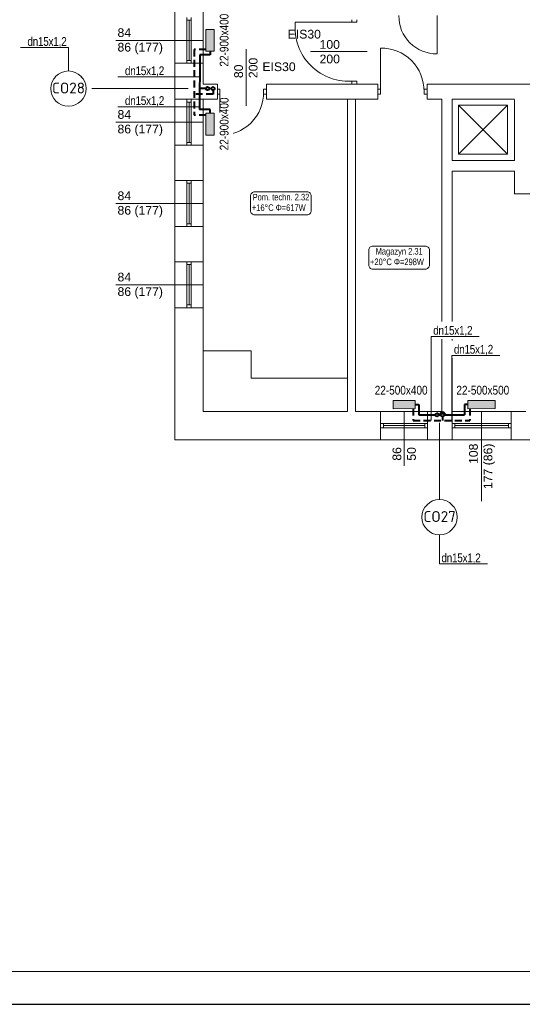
# Model space of a CAD drawing. Header units: millimetres. Extents: x -2390 to 43572, y -15084 to -12114.
# Tile 42 of 52: x 30073 to 30994, y -15084 to -13279. Entities that reach past the tile are written whole.
import ezdxf
from ezdxf import colors
from ezdxf.entities.mleader import LeaderData, LeaderLine
from ezdxf.enums import TextEntityAlignment as Align
from ezdxf.math import Vec2, Vec3

# ---------------------------------------------------------------- set-up
doc = ezdxf.new("R2010")
doc.units = ezdxf.units.MM
doc.linetypes.add('DASHED', pattern=[1.905, 1.27, -0.635])
for name, color, linetype, lineweight in [('IS-Działka (powrotna)', 5, 'DASHED', 40), ('IS-Działka (zasilająca)', 1, 'Continuous', 40), ('IS-Grzejnik', 7, 'Continuous', 5), ('IS-Grzejnik_etykieta', 7, 'Continuous', 5), ('IS-opis', 7, 'Continuous', 25), ('IS-ramka', 7, 'Continuous', 15), ('opisy', 5, 'Continuous', 5), ('stolarka', 3, 'Continuous', 9), ('wymiary', 6, 'Continuous', 5), ('ściany nośne', 1, 'Continuous', 25)]:
    doc.layers.add(name, color=color, linetype=linetype, lineweight=lineweight)
doc.layers.add('IS-pomocnicze', color=2, linetype='Continuous', plot=False)
doc.layers.add('IS-Room (Automatic)', color=7, linetype='Continuous', lineweight=5, true_color=0x000000)
doc.styles.add('Arial_Narrow_____', font='ARIALN.TTF')
doc.styles.get("Standard").update_dxf_attribs({"font": 'arial.ttf'})
doc.styles.add('TABELKA', font='romans.shx', dxfattribs={"width": 0.9})

# ---------------------------------------------------------------- blocks, each defined once
blk = doc.blocks.new('_None')

msp = doc.modelspace()

# ---------------------------------------------------------------- hatches: boundary and pattern name
at = {"layer": 'IS-Grzejnik', "transparency": 33554687, "extrusion": (0, 0, -1)}
for points in [[(-30429.4, -13297.1), (-30429.4, -13337.1), (-30414.2, -13337.1), (-30414.2, -13297.1)], [(-30429.4, -13450.6), (-30429.4, -13490.6), (-30414.2, -13490.6), (-30414.2, -13450.6)], [(-30797.2, -13992.1), (-30757.2, -13992.2), (-30757.2, -13977), (-30797.2, -13977)], [(-30944.2, -13992.1), (-30894.2, -13992.2), (-30894.2, -13977), (-30944.2, -13977)]]:
    msp.add_hatch(color=256, dxfattribs=at).paths.add_polyline_path(points)

# ---------------------------------------------------------------- linework, layer by layer
at = {"layer": 'IS-Działka (powrotna)', "ltscale": 10}
for p, q in [((30414.2, -13333.7), (30392.6, -13333.7)), ((30392.6, -13333.7), (30392.6, -13454)), ((30414.2, -13454), (30392.6, -13454)), ((30793.9, -13992.1), (30793.9, -14013.7)), ((30897.6, -13992.2), (30897.6, -14013.8)), ((30793.9, -14013.8), (30897.6, -14013.8)), ((30847.5, -14006.7), (30847.5, -14013.8))]:
    msp.add_line(p, q, dxfattribs=at)
at = {"layer": 'IS-Działka (powrotna)', "ltscale": 80}
msp.add_circle((30847.5, -14003.7), 3, dxfattribs=at)
at = {"layer": 'IS-Działka (zasilająca)'}
for p, q in [((30421.8, -13337.1), (30421.8, -13343.7)), ((30402.7, -13343.7), (30402.6, -13444)), ((30421.8, -13343.7), (30402.7, -13343.7)), ((30414.1, -13405.5), (30402.7, -13405.5)), ((30421.8, -13444), (30402.6, -13444)), ((30421.8, -13450.6), (30421.8, -13444)), ((30797.2, -13984.6), (30803.9, -13984.6)), ((30803.9, -13984.6), (30803.9, -14003.7)), ((30894.2, -13984.6), (30887.6, -13984.6)), ((30887.6, -13984.6), (30887.6, -14003.7)), ((30803.9, -14003.7), (30834.3, -14003.7)), ((30840.5, -14003.7), (30842.5, -14003.7)), ((30852.5, -14003.7), (30887.6, -14003.7))]:
    msp.add_line(p, q, dxfattribs=at)
for centre in [(30417.1, -13405.5), (30837.5, -14003.7)]:
    msp.add_circle(centre, 3, dxfattribs=at)
msp.add_arc((30847.5, -14003.7), 5, 359.9992, 180.0013, dxfattribs=at)
at = {"layer": 'IS-Grzejnik', "extrusion": (0, 0, -1)}
for points in [[(-30429.4, -13297.1), (-30429.4, -13337.1), (-30414.2, -13337.1), (-30414.2, -13297.1)], [(-30429.4, -13450.6), (-30429.4, -13490.6), (-30414.2, -13490.6), (-30414.2, -13450.6)], [(-30797.2, -13992.1), (-30757.2, -13992.2), (-30757.2, -13977), (-30797.2, -13977)], [(-30944.2, -13992.1), (-30894.2, -13992.2), (-30894.2, -13977), (-30944.2, -13977)]]:
    msp.add_lwpolyline(points, close=True, dxfattribs=at)
at = {"layer": 'IS-pomocnicze', "transparency": 33554687}
msp.add_lwpolyline([(29245.3, -15084), (35245.3, -15084), (35245.3, -12114), (29245.3, -12114), (29245.3, -15084)], dxfattribs=at)
at = {"layer": 'IS-ramka', "transparency": 33554687}
msp.add_lwpolyline([(29305.3, -15024), (35185.3, -15024), (35185.3, -12174), (29305.3, -12174)], close=True, dxfattribs=at)
at = {"layer": 'IS-Room (Automatic)'}
for points in [[(30503.4, -13636.9), (30599.6, -13636.9, 0.414214), (30607.1, -13629.4), (30607.1, -13602.3, 0.414214), (30599.6, -13594.8), (30503.4, -13594.8, 0.414214), (30495.9, -13602.3), (30495.9, -13629.4, 0.414214)], [(30720, -13736.3), (30816.2, -13736.3, 0.414214), (30823.7, -13728.8), (30823.7, -13701.6, 0.414214), (30816.2, -13694.1), (30720, -13694.1, 0.414214), (30712.5, -13701.6), (30712.5, -13728.8, 0.414214)]]:
    msp.add_lwpolyline(points, format="xyb", close=True, dxfattribs=at)
at = {"layer": 'opisy', "color": 252, "lineweight": 0}
for p, q in [((30681.3, -13283.7), (30681.3, -13279.2)), ((30690.3, -13283.7), (30690.3, -13279.2)), ((30685.8, -13283.7), (30577.8, -13283.7)), ((30690.3, -13283.7), (30681.3, -13283.7)), ((30248.9, -13317.1), (30409.2, -13317.1)), ((30488, -13437.1), (30488, -13333.4)), ((30709.6, -13337.6), (30605.9, -13337.6)), ((30681.3, -13391.6), (30681.3, -13397.1)), ((30690.3, -13391.6), (30681.3, -13391.6)), ((30690.3, -13391.6), (30690.3, -13397.1)), ((30248.9, -13467.1), (30409.2, -13467.1)), ((30248.9, -13616.1), (30409.2, -13616.1)), ((30248.9, -13765.1), (30409.2, -13765.1)), ((30777.2, -14097.2), (30777.2, -13997.2)), ((30919.2, -13997.2), (30919.2, -14161.7))]:
    msp.add_line(p, q, dxfattribs=at)
msp.add_lwpolyline([(30577.8, -13283.7, 0.473921), (30685.8, -13391.6)], format="xyb", dxfattribs=at)
at = {"layer": 'stolarka', "color": 252, "lineweight": 0}
for p, q in [((30379.2, -13280.1), (30379.2, -13275.1)), ((30387.2, -13280.1), (30379.2, -13280.1)), ((30379.2, -13280.1), (30379.2, -13354.1)), ((30383.2, -13280.1), (30383.2, -13354.1)), ((30387.2, -13275.1), (30387.2, -13280.1)), ((30387.2, -13280.1), (30387.2, -13354.1)), ((30837.7, -13271.7), (30837.7, -13341.7)), ((30733.7, -13411.1), (30733.7, -13331.1)), ((30387.2, -13354.1), (30379.2, -13354.1)), ((30379.2, -13354.1), (30379.2, -13359.1)), ((30387.2, -13359.1), (30387.2, -13354.1)), ((30439.7, -13406.6), (30435.2, -13406.6)), ((30439.7, -13406.6), (30439.7, -13415.6)), ((30519.7, -13406.6), (30519.7, -13415.6)), ((30519.7, -13406.6), (30525.2, -13406.6)), ((30733.7, -13406.6), (30729.2, -13406.6)), ((30733.7, -13406.6), (30733.7, -13415.6)), ((30813.7, -13406.6), (30813.7, -13415.6)), ((30813.7, -13406.6), (30819.2, -13406.6)), ((30379.2, -13430.1), (30379.2, -13425.1)), ((30387.2, -13425.1), (30387.2, -13430.1)), ((30439.7, -13415.6), (30435.2, -13415.6)), ((30439.7, -13411.1), (30439.7, -13491.1)), ((30519.7, -13415.6), (30525.2, -13415.6)), ((30733.7, -13415.6), (30729.2, -13415.6)), ((30813.7, -13415.6), (30819.2, -13415.6)), ((30387.2, -13430.1), (30379.2, -13430.1)), ((30379.2, -13430.1), (30379.2, -13504.1)), ((30383.2, -13430.1), (30383.2, -13504.1)), ((30387.2, -13430.1), (30387.2, -13504.1)), ((30387.2, -13504.1), (30379.2, -13504.1)), ((30379.2, -13504.1), (30379.2, -13509.1)), ((30387.2, -13509.1), (30387.2, -13504.1)), ((30379.2, -13579.1), (30379.2, -13574.1)), ((30387.2, -13579.1), (30379.2, -13579.1)), ((30379.2, -13579.1), (30379.2, -13653.1)), ((30383.2, -13579.1), (30383.2, -13653.1)), ((30387.2, -13574.1), (30387.2, -13579.1)), ((30387.2, -13579.1), (30387.2, -13653.1)), ((30387.2, -13653.1), (30379.2, -13653.1)), ((30379.2, -13653.1), (30379.2, -13658.1)), ((30387.2, -13658.1), (30387.2, -13653.1)), ((30379.2, -13728.1), (30379.2, -13723.1)), ((30387.2, -13728.1), (30379.2, -13728.1)), ((30379.2, -13728.1), (30379.2, -13802.1)), ((30383.2, -13728.1), (30383.2, -13802.1)), ((30387.2, -13723.1), (30387.2, -13728.1)), ((30387.2, -13728.1), (30387.2, -13802.1)), ((30387.2, -13802.1), (30379.2, -13802.1)), ((30379.2, -13802.1), (30379.2, -13807.1)), ((30387.2, -13807.1), (30387.2, -13802.1)), ((30734.2, -14019.2), (30739.2, -14019.2)), ((30739.2, -14019.2), (30739.2, -14027.2)), ((30815.2, -14019.2), (30739.2, -14019.2)), ((30815.2, -14023.2), (30739.2, -14023.2)), ((30820.2, -14019.2), (30815.2, -14019.2)), ((30815.2, -14019.2), (30815.2, -14027.2)), ((30865.2, -14019.2), (30870.2, -14019.2)), ((30870.2, -14019.2), (30870.2, -14027.2)), ((30968.2, -14019.2), (30870.2, -14019.2)), ((30968.2, -14023.2), (30870.2, -14023.2)), ((30973.2, -14019.2), (30968.2, -14019.2)), ((30968.2, -14019.2), (30968.2, -14027.2)), ((30739.2, -14027.2), (30734.2, -14027.2)), ((30815.2, -14027.2), (30739.2, -14027.2)), ((30815.2, -14027.2), (30820.2, -14027.2)), ((30870.2, -14027.2), (30865.2, -14027.2)), ((30968.2, -14027.2), (30870.2, -14027.2)), ((30968.2, -14027.2), (30973.2, -14027.2))]:
    msp.add_line(p, q, dxfattribs=at)
for points in [[(30837.7, -13341.7, -0.42548), (30767.7, -13271.7)], [(30733.7, -13331.1, -0.425735), (30813.7, -13411.1)], [(30439.7, -13491.1, 0.425735), (30519.7, -13411.1)]]:
    msp.add_lwpolyline(points, format="xyb", dxfattribs=at)
at = {"layer": 'wymiary', "color": 0}
for p, q in [((30194.4, -13405.5), (30381.4, -13405.5)), ((30842.1, -14018.1), (30842.1, -14158.7))]:
    msp.add_line(p, q, dxfattribs=at)
at = {"layer": 'ściany nośne', "color": 252, "lineweight": 0}
for p, q in [((30357.2, -12775.2), (30357.2, -14049.2)), ((30409.2, -12827.2), (30409.2, -13397.1)), ((30409.2, -13359.1), (30357.2, -13359.1)), ((30435.2, -13397.1), (30409.2, -13397.1)), ((30435.2, -13397.1), (30435.2, -13425.1)), ((30729.2, -13397.1), (30525.2, -13397.1)), ((30525.2, -13397.1), (30525.2, -13425.1)), ((30729.2, -13425.1), (30729.2, -13397.1)), ((31043.2, -13397.1), (30819.2, -13397.1)), ((30819.2, -13425.1), (30819.2, -13397.1)), ((30409.2, -13425.1), (30357.2, -13425.1)), ((30409.2, -13425.1), (30409.2, -13997.2)), ((30409.2, -13425.1), (30435.2, -13425.1)), ((30525.2, -13425.1), (30729.2, -13425.1)), ((30673.2, -13997.2), (30673.2, -13425.1)), ((30688.2, -13997.2), (30688.2, -13425.1)), ((30819.2, -13425.1), (30846.2, -13425.1)), ((30846.2, -13997.2), (30846.2, -13425.1)), ((30865.2, -13537.1), (30865.2, -13425.1)), ((30865.2, -13425.1), (30979.2, -13425.1)), ((30979.2, -13537.1), (30979.2, -13426.1)), ((30876.6, -13435.9), (30876.6, -13525.9)), ((30966.6, -13435.9), (30876.6, -13435.9)), ((30876.6, -13435.9), (30966.6, -13525.9)), ((30876.6, -13525.9), (30966.6, -13435.9)), ((30966.6, -13525.9), (30966.6, -13435.9)), ((30409.2, -13509.1), (30357.2, -13509.1)), ((30876.6, -13525.9), (30966.6, -13525.9)), ((30865.2, -13537.1), (30979.2, -13537.1)), ((30865.2, -13997.2), (30865.2, -13557.1)), ((30865.2, -13557.1), (30979.2, -13557.1)), ((30979.2, -13598.1), (30979.2, -13557.1)), ((30409.2, -13574.1), (30357.2, -13574.1)), ((31048.2, -13598.1), (30979.2, -13598.1)), ((30409.2, -13658.1), (30357.2, -13658.1)), ((30409.2, -13723.1), (30357.2, -13723.1)), ((30409.2, -13807.1), (30357.2, -13807.1)), ((30497.2, -13886.1), (30409.2, -13886.1)), ((30497.2, -13936.1), (30497.2, -13886.1)), ((30673.2, -13936.1), (30497.2, -13936.1)), ((30673.2, -13997.2), (30409.2, -13997.2)), ((30820.2, -13997.2), (30688.2, -13997.2)), ((30734.2, -14049.2), (30734.2, -13997.2)), ((30846.2, -13997.2), (30820.2, -13997.2)), ((30820.2, -14049.2), (30820.2, -13997.2)), ((31000.2, -13997.2), (30865.2, -13997.2)), ((30865.2, -13997.2), (30865.2, -14049.2)), ((30973.2, -13997.2), (30973.2, -14049.2)), ((32951.2, -14049.2), (30357.2, -14049.2))]:
    msp.add_line(p, q, dxfattribs=at)
at = {"layer": 'ściany nośne'}
for p, q in [((30417.1, -13405.5), (30417.1, -13405.5)), ((30837.5, -14003.7), (30837.5, -14003.7))]:
    msp.add_line(p, q, dxfattribs=at)

# ---------------------------------------------------------------- texts
at = {"color": 0, "ltscale": 10, "insert": (26613.5, -14358.7), "char_height": 27.3, "width": 1403.675, "attachment_point": 1}
msp.add_mtext('\\pi354.59;{\\fCalibri|b0|i0|c0|p34;Pracownia Projektowa "KONSTRUKTOR"\\P\\pi239.68;siedziba: ul. Wojska Polskiego 5, 58-160 Świebodzice,\\P\\pi297.58;biuro: ul. Broniewskiego 1B, 58-309 Wałbrzych}', dxfattribs=at)
at = {"layer": 'IS-Room (Automatic)', "style": 'Arial_Narrow_____'}
for s, p in [('Pom. techn. 2.32', (30551.6, -13614)), ('Magazyn 2.31', (30768.2, -13713.3))]:
    msp.add_text(s, height=12, dxfattribs=at).set_placement(p, align=Align.BOTTOM_CENTER)
for s, p in [('+16°C', (30538.2, -13617.7)), ('+20°C', (30754.7, -13717))]:
    msp.add_text(s, height=12, dxfattribs=at).set_placement(p, align=Align.TOP_RIGHT)
for s, p in [('Φ=617W', (30541.9, -13617.7)), ('Φ=298W', (30758.5, -13717))]:
    msp.add_text(s, height=12, dxfattribs=at).set_placement(p, align=Align.TOP_LEFT)
at = {"layer": 'opisy', "color": 252, "lineweight": 0, "char_height": 16, "attachment_point": 1}
for s, insert, width in [('84\\P86 (177)', (30252.1, -13294.9), 104.913), ('EIS30', (30563.9, -13297.7), 6.698), ('100\\P200', (30622.3, -13316.5), 6.698), ('EIS30', (30517.6, -13357.4), 6.698), ('84\\P86 (177)', (30252.1, -13444.9), 104.913), ('84\\P86 (177)', (30252.1, -13593.9), 104.913), ('84\\P86 (177)', (30252.1, -13742.9), 104.913)]:
    msp.add_mtext(s, dxfattribs=dict(at, insert=insert, width=width))
at = {"layer": 'opisy', "color": 252, "lineweight": 0, "char_height": 16, "rotation": 90}
for s, insert, width, attachment_point in [('80\\P200', (30465.9, -13386.2), 6.698, 1), ('108\\P177 (86)', (30896.2, -14056.2), 104.913, 3), ('86\\P50 ', (30756, -14062.7), 104.913, 3)]:
    msp.add_mtext(s, dxfattribs=dict(at, insert=insert, width=width, attachment_point=attachment_point))

# ---------------------------------------------------------------- leaders
at = {"layer": 'IS-opis', "color": 7}
ml = msp.add_multileader_mtext('Standard', dxfattribs=at)
ml.set_content('{\\fArial Narrow|b0|i0|c238|p34;\\W1;\\T0.95;\\C256;dn15x1,2}', color=7, style='TABELKA')
ml.set_leader_properties(color=256, linetype='ByLayer', lineweight=5)
ml.set_arrow_properties(name='NONE')
ml.build(insert=Vec2(0, 0))
ml.multileader.update_dxf_attribs({"has_dogleg": 0, "text_left_attachment_type": 6, "text_right_attachment_type": 6, "dogleg_length": 0, "arrow_head_size": 0})
ctx = ml.context
ctx.base_point, ctx.char_height, ctx.arrow_head_size, ctx.landing_gap_size, ctx.plane_origin, ctx.plane_y_axis = Vec3(30262.2, -13383.9), 16, 0, 4, Vec3(26974.1, -14001), Vec3(0, 1, 0)
ctx.left_attachment, ctx.right_attachment, ctx.text_align_type = 6, 6, 1
notes = []
notes.append((ctx, [(0, (1, 1, 0), (30340.8, -13383.9), (-1, 0), 0, [(0, [(30402.7, -13384)], 0, [])])]))
ctx.mtext.insert, ctx.mtext.alignment, ctx.mtext.line_spacing_style, ctx.mtext.flow_direction = Vec3(30301.5, -13364.7), 2, 2, 5
ml = msp.add_multileader_mtext('Standard', dxfattribs=at)
ml.set_content('{\\fArial Narrow|b0|i0|c238|p34;\\W1;\\T0.95;\\C256;dn15x1,2}', color=7, style='TABELKA')
ml.set_leader_properties(color=256, linetype='ByLayer', lineweight=5)
ml.set_arrow_properties(name='NONE')
ml.build(insert=Vec2(0, 0))
ml.multileader.update_dxf_attribs({"has_dogleg": 0, "text_left_attachment_type": 6, "text_right_attachment_type": 6, "dogleg_length": 0, "arrow_head_size": 0})
ctx = ml.context
ctx.base_point, ctx.char_height, ctx.arrow_head_size, ctx.landing_gap_size, ctx.plane_origin, ctx.plane_y_axis = Vec3(30262.2, -13438.7), 16, 0, 4, Vec3(26974.1, -14055.8), Vec3(0, 1, 0)
ctx.left_attachment, ctx.right_attachment, ctx.text_align_type = 6, 6, 1
notes.append((ctx, [(0, (1, 1, 0), (30340.8, -13438.7), (-1, 0), 0, [(0, [(30402.7, -13438.8)], 0, [])])]))
ctx.mtext.insert, ctx.mtext.alignment, ctx.mtext.line_spacing_style, ctx.mtext.flow_direction = Vec3(30301.5, -13419.5), 2, 2, 5
for ctx, leaders in notes:
    for number, flags, end, landing, length, lines in leaders:
        leader = LeaderData()
        leader.index, (leader.has_last_leader_line, leader.has_dogleg_vector, leader.attachment_direction) = number, flags
        leader.last_leader_point, leader.dogleg_vector, leader.dogleg_length = Vec3(end), Vec3(landing), length
        for number, points, colour, breaks in lines:
            line = LeaderLine()
            line.index, line.vertices, line.color, line.breaks = number, Vec3.list(points), colors.encode_raw_color(colour), breaks
            leader.lines.append(line)
        ctx.leaders.append(leader)

# ---------------------------------------------------------------- next in the draw order: texts
at = {"layer": 'IS-Grzejnik_etykieta', "lineweight": 0, "char_height": 16, "attachment_point": 1, "rotation": 90, "bg_fill": 2}
for insert in [(30439.4, -13365.1), (30439.4, -13518.6)]:
    msp.add_mtext_dynamic_manual_height_columns('{\\fArial Narrow|b0|i0|c238|p34;22-900x400}', width=61.082, gutter_width=299.6, heights=[0], dxfattribs=dict(at, insert=insert))
at = {"layer": 'IS-Grzejnik_etykieta', "char_height": 20, "width": 65.015, "attachment_point": 1, "style": 'Arial_Narrow_____', "bg_fill": 2}
for s, insert in [('\\pxqc;{\\fISOCPEUR|b0|i0|c238|p34;CO28}', (30129.8, -13394.4)), ('\\pxqc;{\\fISOCPEUR|b0|i0|c238|p34;CO27}', (30809.8, -14179.9))]:
    msp.add_mtext(s, dxfattribs=dict(at, insert=insert))
at = {"layer": 'IS-Grzejnik_etykieta', "lineweight": 0, "char_height": 16, "attachment_point": 1, "bg_fill": 2}
for s, insert in [('{\\fArial Narrow|b0|i0|c238|p34;22-500x400}', (30723.4, -13950.3)), ('{\\fArial Narrow|b0|i0|c238|p34;22-500x500}', (30873, -13950.3))]:
    msp.add_mtext_dynamic_manual_height_columns(s, width=61.082, gutter_width=299.6, heights=[0], dxfattribs=dict(at, insert=insert))

# ---------------------------------------------------------------- next in the draw order: linework, layer by layer
at = {"layer": 'IS-Działka (powrotna)', "ltscale": 10}
for p, q in [((30427.1, -13408.5), (30427.1, -13415.5)), ((30427.1, -13415.5), (30392.6, -13415.4))]:
    msp.add_line(p, q, dxfattribs=at)
at = {"layer": 'IS-Działka (powrotna)', "ltscale": 80}
msp.add_circle((30427.1, -13405.5), 3, dxfattribs=at)
at = {"layer": 'wymiary', "color": 0}
for centre in [(30162.2, -13405.5), (30842.1, -14191)]:
    msp.add_circle(centre, 32.3, dxfattribs=at)

# ---------------------------------------------------------------- next in the draw order: leaders
at = {"layer": 'IS-opis', "color": 7}
ml = msp.add_multileader_mtext('Standard', dxfattribs=at)
ml.set_content('{\\fArial Narrow|b0|i0|c238|p34;\\W1;\\T0.95;\\C256;dn15x1,2}', color=7, style='TABELKA')
ml.set_leader_properties(color=256, linetype='ByLayer', lineweight=5)
ml.set_arrow_properties(name='NONE')
ml.build(insert=Vec2(0, 0))
ml.multileader.update_dxf_attribs({"has_dogleg": 0, "text_left_attachment_type": 6, "text_right_attachment_type": 6, "dogleg_length": 0, "arrow_head_size": 0})
ctx = ml.context
ctx.base_point, ctx.char_height, ctx.arrow_head_size, ctx.landing_gap_size, ctx.plane_origin, ctx.plane_y_axis = Vec3(30864.9, -13894.5), 16, 0, 4, Vec3(27576.8, -14476.9), Vec3(0, 1, 0)
ctx.left_attachment, ctx.right_attachment, ctx.text_align_type = 6, 6, 1
notes = []
notes.append((ctx, [(1, (1, 1, 0), (30864.9, -13894.5), (1, 0), 0, [(0, [(30864.9, -14013.7)], 0, [])])]))
ctx.mtext.insert, ctx.mtext.alignment, ctx.mtext.line_spacing_style, ctx.mtext.flow_direction = Vec3(30904.2, -13875.3), 2, 2, 5
ctx.mtext.has_bg_fill, ctx.mtext.bg_color, ctx.mtext.bg_scale_factor, ctx.mtext.bg_transparency, ctx.mtext.use_window_bg_color = 1, -1027028792, 1.5, 0, 1
for ctx, leaders in notes:
    for number, flags, end, landing, length, lines in leaders:
        leader = LeaderData()
        leader.index, (leader.has_last_leader_line, leader.has_dogleg_vector, leader.attachment_direction) = number, flags
        leader.last_leader_point, leader.dogleg_vector, leader.dogleg_length = Vec3(end), Vec3(landing), length
        for number, points, colour, breaks in lines:
            line = LeaderLine()
            line.index, line.vertices, line.color, line.breaks = number, Vec3.list(points), colors.encode_raw_color(colour), breaks
            leader.lines.append(line)
        ctx.leaders.append(leader)

# ---------------------------------------------------------------- next in the draw order: leaders
ml = msp.add_multileader_mtext('Standard', dxfattribs=at)
ml.set_content('{\\fArial Narrow|b0|i0|c238|p34;\\W1;\\T0.95;\\C256;dn15x1,2}', color=7, style='TABELKA')
ml.set_leader_properties(color=256, linetype='ByLayer', lineweight=5)
ml.set_arrow_properties(name='NONE')
ml.build(insert=Vec2(0, 0))
ml.multileader.update_dxf_attribs({"has_dogleg": 0, "text_left_attachment_type": 6, "text_right_attachment_type": 6, "dogleg_length": 0, "arrow_head_size": 0})
ctx = ml.context
ctx.base_point, ctx.char_height, ctx.arrow_head_size, ctx.landing_gap_size, ctx.plane_origin, ctx.plane_y_axis = Vec3(30083.5, -13330.3), 16, 0, 4, Vec3(26874.5, -13808.2), Vec3(0, 1, 0)
ctx.left_attachment, ctx.right_attachment, ctx.text_align_type = 6, 6, 1
notes = []
notes.append((ctx, [(0, (1, 1, 0), (30162.2, -13330.3), (-1, 0), 0, [(0, [(30162.2, -13373.2)], 0, [])])]))
ctx.mtext.insert, ctx.mtext.alignment, ctx.mtext.line_spacing_style, ctx.mtext.flow_direction = Vec3(30122.8, -13311.1), 2, 2, 5
ctx.mtext.has_bg_fill, ctx.mtext.bg_color, ctx.mtext.bg_scale_factor, ctx.mtext.bg_transparency, ctx.mtext.use_window_bg_color = 1, -1027028792, 1.5, 0, 1
ml = msp.add_multileader_mtext('Standard', dxfattribs=at)
ml.set_content('{\\fArial Narrow|b0|i0|c238|p34;\\W1;\\T0.95;\\C256;dn15x1,2}', color=7, style='TABELKA')
ml.set_leader_properties(color=256, linetype='ByLayer', lineweight=5)
ml.set_arrow_properties(name='NONE')
ml.build(insert=Vec2(0, 0))
ml.multileader.update_dxf_attribs({"has_dogleg": 0, "text_left_attachment_type": 6, "text_right_attachment_type": 6, "dogleg_length": 0, "arrow_head_size": 0})
ctx = ml.context
ctx.base_point, ctx.char_height, ctx.arrow_head_size, ctx.landing_gap_size, ctx.plane_origin, ctx.plane_y_axis = Vec3(30827, -13859.8), 16, 0, 4, Vec3(27538.9, -14476.9), Vec3(0, 1, 0)
ctx.left_attachment, ctx.right_attachment, ctx.text_align_type = 6, 6, 1
notes.append((ctx, [(1, (1, 1, 0), (30827, -13859.8), (1, 0), 0, [(0, [(30827, -14013.7)], 0, [])])]))
ctx.mtext.insert, ctx.mtext.alignment, ctx.mtext.line_spacing_style, ctx.mtext.flow_direction = Vec3(30866.3, -13840.6), 2, 2, 5
ctx.mtext.has_bg_fill, ctx.mtext.bg_color, ctx.mtext.bg_scale_factor, ctx.mtext.bg_transparency, ctx.mtext.use_window_bg_color = 1, -1027028792, 1.5, 0, 1
ml = msp.add_multileader_mtext('Standard', dxfattribs=at)
ml.set_content('{\\fArial Narrow|b0|i0|c238|p34;\\W1;\\T0.95;\\C256;dn15x1,2}', color=7, style='TABELKA')
ml.set_leader_properties(color=256, linetype='ByLayer', lineweight=5)
ml.set_arrow_properties(name='NONE')
ml.build(insert=Vec2(0, 0))
ml.multileader.update_dxf_attribs({"has_dogleg": 0, "text_left_attachment_type": 6, "text_right_attachment_type": 6, "dogleg_length": 0, "arrow_head_size": 0})
ctx = ml.context
ctx.base_point, ctx.char_height, ctx.arrow_head_size, ctx.landing_gap_size, ctx.plane_origin, ctx.plane_y_axis = Vec3(30842.1, -14276.8), 16, 0, 4, Vec3(27554, -14754.7), Vec3(0, 1, 0)
ctx.left_attachment, ctx.right_attachment, ctx.text_align_type = 6, 6, 1
notes.append((ctx, [(1, (1, 1, 0), (30842.1, -14276.8), (1, 0), 0, [(0, [(30842.1, -14223.2)], 0, [])])]))
ctx.mtext.insert, ctx.mtext.alignment, ctx.mtext.line_spacing_style, ctx.mtext.flow_direction = Vec3(30881.4, -14257.6), 2, 2, 5
ctx.mtext.has_bg_fill, ctx.mtext.bg_color, ctx.mtext.bg_scale_factor, ctx.mtext.bg_transparency, ctx.mtext.use_window_bg_color = 1, -1027028792, 1.5, 0, 1
for ctx, leaders in notes:
    for number, flags, end, landing, length, lines in leaders:
        leader = LeaderData()
        leader.index, (leader.has_last_leader_line, leader.has_dogleg_vector, leader.attachment_direction) = number, flags
        leader.last_leader_point, leader.dogleg_vector, leader.dogleg_length = Vec3(end), Vec3(landing), length
        for number, points, colour, breaks in lines:
            line = LeaderLine()
            line.index, line.vertices, line.color, line.breaks = number, Vec3.list(points), colors.encode_raw_color(colour), breaks
            leader.lines.append(line)
        ctx.leaders.append(leader)

doc.saveas('drawing.dxf')
